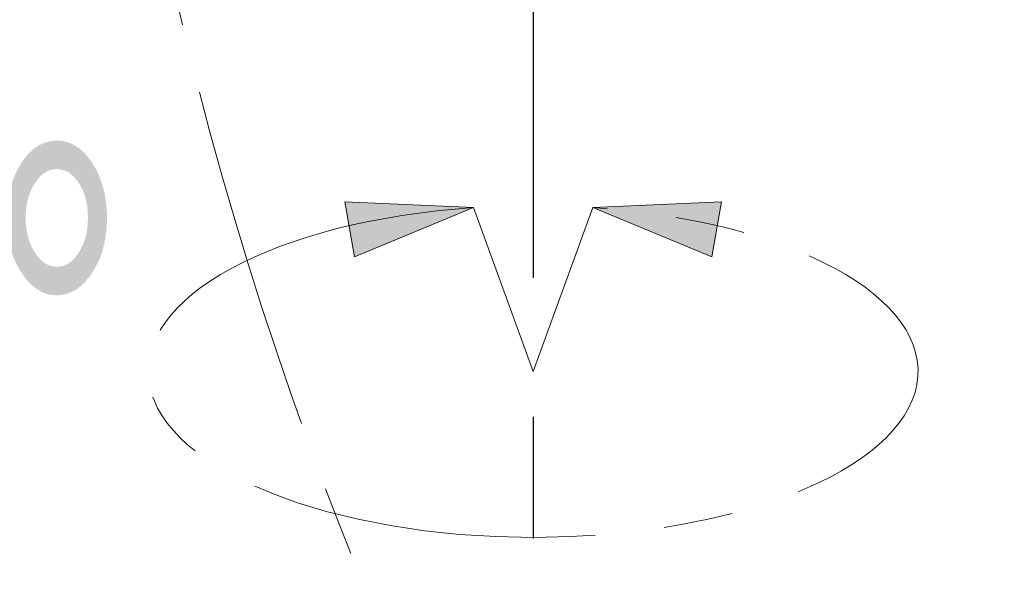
# Model space of a CAD drawing. Header units: millimetres. Extents: x 0 to 840, y 0 to 594.
# Tile 14 of 25: x 451 to 487, y 302 to 323. Entities that reach past the tile are written whole.
import ezdxf

# ---------------------------------------------------------------- set-up
doc = ezdxf.new("R2010")
doc.units = ezdxf.units.MM
doc.linetypes.add('CENTERX2', pattern=[20.32, 12.7, -2.54, 2.54, -2.54])
doc.layers.get('0').update_dxf_attribs({"lineweight": 18})
doc.layers.add('中心线层', color=6, linetype='CENTERX2', lineweight=25)
doc.layers.add('标注层', color=150, linetype='Continuous', lineweight=18)
doc.styles.add('SLDTEXTSTYLE1', font='txt', dxfattribs={"width": 0.7})
doc.dimstyles.new('SLDDIMSTYLE3', dxfattribs={"dimtxt": 7, "dimasz": 4, "dimexe": 0, "dimexo": 0.0625, "dimgap": 1.75, "dimtad": 0, "dimtih": 1, "dimtoh": 1, "dimlfac": 20, "dimrnd": 1e-09, "dimzin": 12, "dimdsep": 46, "dimtxsty": 'SLDTEXTSTYLE1', "dimcen": 0, "dimdle": 8, "dimadec": 0, "dimazin": 3, "dimtfac": 1, "dimtdec": 3, "dimtofl": 0, "dimtmove": 0, "dimatfit": 3, "dimfxl": 1, "dimfrac": 2, "dimtolj": 1, "dimarcsym": 0})

# ---------------------------------------------------------------- blocks, each defined once
blk = doc.blocks.new('块2_2')
at = {"linetype": 'Continuous'}
blk.add_hatch(color=7, dxfattribs=at).paths.add_polyline_path([(-4.66, 71.8), (-9.76, 48.8), (-14.85, 71.8)], flags=0)
at = {"color": 7, "linetype": 'Continuous', "lineweight": 18}
for p, q in [((-9.76, 48.8), (-14.85, 71.8)), ((-14.85, 71.8), (-4.66, 71.8)), ((-4.66, 71.8), (-9.76, 48.8))]:
    blk.add_line(p, q, dxfattribs=at)
blk = doc.blocks.new('SW_CENTERMARKSYMBOL_2')
at = {"layer": '中心线层', "color": 0}
for p, q in [((0, 0.05), (0, 7.74)), ((-0.05, 0), (-7.569, 0)), ((0, 0), (-0.025, 0)), ((0, 0), (0, 0.025)), ((0, 0), (0, -0.025)), ((0, 0), (0.025, 0)), ((0.05, 0), (7.641, 0)), ((0, -0.05), (0, -17.519))]:
    blk.add_line(p, q, dxfattribs=at)
blk = doc.blocks.new('*X33')
at = {"layer": '标注层', "linetype": 'Continuous'}
blk.add_hatch(color=0, dxfattribs=at).paths.add_polyline_path([(705.952, 439.069), (713.171, 442.764), (711.582, 444.906)], flags=0)
at = {"layer": '标注层', "color": 0, "linetype": 'Continuous'}
for q in [(705.952, 439.069), (757.411, 468.674)]:
    blk.add_line((745.861, 468.674), q, dxfattribs=at)
at = {"layer": '标注层', "color": 0, "insert": (777.118, 468.674), "char_height": 14, "width": 71.83017, "attachment_point": 5, "style": 'SLDTEXTSTYLE1'}
blk.add_mtext('%%C2806', dxfattribs=at)

msp = doc.modelspace()

# ---------------------------------------------------------------- linework, layer by layer
at = {"color": 0, "linetype": 'CENTERX2', "lineweight": 18}
for q in [(467.485447, 315.961017), (471.854688, 315.961017)]:
    msp.add_line((469.670068, 309.958822), q, dxfattribs=at)
at = {"color": 7, "linetype": 'CENTERX2', "lineweight": 18}
msp.add_arc((593.270402, 355.479885), 140.3, 95, 85, dxfattribs=at)
at = {"color": 0, "linetype": 'CENTERX2', "lineweight": 18}
msp.add_ellipse((469.670068, 309.958822), major_axis=(14.08455, 0), ratio=0.43137523, start_param=1.726532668, end_param=7.698245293, dxfattribs=at)

# ---------------------------------------------------------------- block references
at = {"color": 0, "linetype": 'Continuous', "xscale": 0.2, "yscale": 0.2, "zscale": 0.2}
for p, rotation in [((476.758591, 319.576677), 99.99657639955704), ((461.904155, 315.73501), 259.9965763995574)]:
    msp.add_blockref('块2_2', p, dxfattribs=dict(at, rotation=rotation))
at = {"layer": '中心线层', "color": 0, "xscale": 2, "yscale": 2, "zscale": 2}
msp.add_blockref('SW_CENTERMARKSYMBOL_2', (469.670068, 338.879217), dxfattribs=at)

# ---------------------------------------------------------------- texts
at = {"layer": '标注层', "color": 0, "insert": (403.085213, 318.200275), "char_height": 14, "width": 121.32290503, "attachment_point": 1, "style": 'SLDTEXTSTYLE1'}
msp.add_mtext('J6:%%P175%%D', dxfattribs=at)

# ---------------------------------------------------------------- dimensions: what is measured, and where the dimension line sits
at = {"layer": '标注层', "color": 7}
dim = msp.add_diameter_dim_2p(p1=(480.58929, 271.891268), p2=(705.951515, 439.068502), dimstyle='SLDDIMSTYLE3', override={"dimscale": 2, "dimpost": '%%C<>', "dimsah": 1, "dimtzin": 12}, dxfattribs=at)
dim.commit()
dim.dimension.update_dxf_attribs({"geometry": '*X33', "text_midpoint": (745.860869, 468.673887), "dimtype": 163})

doc.saveas('drawing.dxf')
